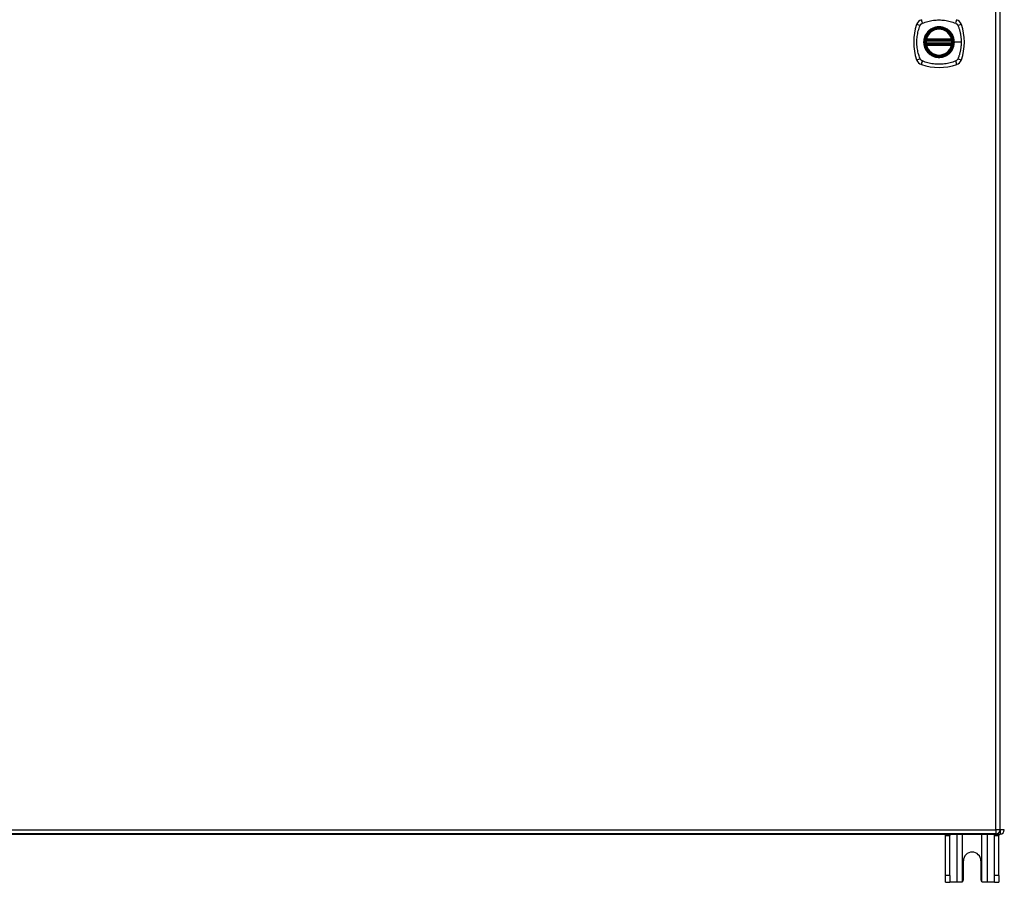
# Model space of a CAD drawing. Header units: inches. Extents: x 28 to 747, y 82 to 345.
# Tile 20 of 31: x 363 to 386, y 189 to 209. Entities that reach past the tile are written whole.
import ezdxf

# ---------------------------------------------------------------- set-up
doc = ezdxf.new("R2010")
doc.units = ezdxf.units.IN
doc.header["$MEASUREMENT"] = 0
doc.layers.add('Visible Edges(ANSI)', color=7, linetype='Continuous', lineweight=25)
doc.layers.add('Visible Tangent Edges(ANSI)', color=7, linetype='Continuous', lineweight=25)

msp = doc.modelspace()

# ---------------------------------------------------------------- linework, layer by layer
at = {"layer": 'Visible Edges(ANSI)'}
for p, q in [((386.333, 190.393), (386.333, 227.113)), ((384.612, 208.792), (385.205, 208.792)), ((385.205, 208.713), (384.612, 208.713)), ((384.616, 208.812), (385.201, 208.812)), ((385.201, 208.694), (384.616, 208.694)), ((386.234, 190.294), (314.629, 190.294)), ((341.131, 190.292), (386.332, 190.292)), ((385.056, 190.261), (385.056, 190.292)), ((385.056, 189.323), (385.056, 190.261)), ((385.161, 190.292), (385.161, 190.261)), ((385.161, 189.323), (385.161, 190.261)), ((386.201, 190.261), (386.201, 190.292)), ((386.201, 189.323), (386.201, 190.261)), ((386.306, 190.292), (386.306, 190.261)), ((386.306, 189.323), (386.306, 190.261)), ((385.478, 189.229), (385.478, 189.667)), ((385.884, 189.667), (385.884, 189.229)), ((385.056, 189.167), (385.056, 189.323)), ((385.161, 189.323), (385.161, 189.167)), ((386.201, 189.167), (386.201, 189.323)), ((386.306, 189.323), (386.306, 189.167)), ((385.056, 189.167), (385.161, 189.167)), ((385.325, 189.167), (385.161, 189.167)), ((385.416, 189.167), (385.325, 189.167)), ((386.037, 189.167), (385.946, 189.167)), ((386.201, 189.167), (386.037, 189.167)), ((386.201, 189.167), (386.306, 189.167))]:
    msp.add_line(p, q, dxfattribs=at)
at = {"layer": 'Visible Edges(ANSI)', "flags": 128}
for points in [[(384.6, 208.806), (384.6, 208.806), (384.6, 208.806), (384.6, 208.805), (384.6, 208.805), (384.6, 208.805), (384.6, 208.804), (384.6, 208.803), (384.6, 208.803), (384.6, 208.802), (384.599, 208.801), (384.599, 208.8), (384.599, 208.799), (384.599, 208.798), (384.599, 208.796), (384.599, 208.795), (384.598, 208.794), (384.598, 208.792), (384.598, 208.791), (384.598, 208.789), (384.598, 208.788), (384.597, 208.786), (384.597, 208.785), (384.597, 208.783), (384.597, 208.781)], [(384.597, 208.724), (384.597, 208.722), (384.597, 208.721), (384.597, 208.719), (384.598, 208.718), (384.598, 208.716), (384.598, 208.715), (384.598, 208.713), (384.598, 208.712), (384.599, 208.71), (384.599, 208.709), (384.599, 208.708), (384.599, 208.707), (384.599, 208.706), (384.599, 208.705), (384.6, 208.704), (384.6, 208.703), (384.6, 208.702), (384.6, 208.701), (384.6, 208.701), (384.6, 208.7), (384.6, 208.7), (384.6, 208.7), (384.6, 208.7), (384.6, 208.7)], [(385.22, 208.781), (385.22, 208.783), (385.22, 208.785), (385.22, 208.786), (385.22, 208.788), (385.22, 208.789), (385.219, 208.791), (385.219, 208.792), (385.219, 208.794), (385.219, 208.795), (385.219, 208.796), (385.218, 208.798), (385.218, 208.799), (385.218, 208.8), (385.218, 208.801), (385.218, 208.802), (385.218, 208.803), (385.218, 208.803), (385.217, 208.804), (385.217, 208.805), (385.217, 208.805), (385.217, 208.805), (385.217, 208.806), (385.217, 208.806), (385.217, 208.806)], [(385.217, 208.7), (385.217, 208.7), (385.217, 208.7), (385.217, 208.7), (385.217, 208.7), (385.217, 208.701), (385.217, 208.701), (385.218, 208.702), (385.218, 208.703), (385.218, 208.704), (385.218, 208.705), (385.218, 208.706), (385.218, 208.707), (385.218, 208.708), (385.219, 208.709), (385.219, 208.71), (385.219, 208.712), (385.219, 208.713), (385.219, 208.715), (385.22, 208.716), (385.22, 208.718), (385.22, 208.719), (385.22, 208.721), (385.22, 208.722), (385.22, 208.724)], [(385.46, 189.185), (385.459, 189.184), (385.457, 189.182), (385.455, 189.181), (385.454, 189.18), (385.452, 189.179), (385.451, 189.177), (385.449, 189.176), (385.447, 189.175), (385.445, 189.174), (385.443, 189.173), (385.441, 189.172), (385.44, 189.172), (385.438, 189.171), (385.436, 189.17), (385.434, 189.17), (385.432, 189.169), (385.43, 189.169), (385.428, 189.168), (385.426, 189.168), (385.424, 189.168), (385.422, 189.167), (385.42, 189.167), (385.418, 189.167), (385.416, 189.167)], [(385.946, 189.167), (385.944, 189.167), (385.942, 189.167), (385.94, 189.167), (385.938, 189.168), (385.936, 189.168), (385.935, 189.168), (385.933, 189.169), (385.931, 189.169), (385.929, 189.17), (385.927, 189.17), (385.925, 189.171), (385.923, 189.172), (385.921, 189.172), (385.919, 189.173), (385.917, 189.174), (385.915, 189.175), (385.914, 189.176), (385.912, 189.177), (385.91, 189.179), (385.908, 189.18), (385.907, 189.181), (385.905, 189.182), (385.904, 189.184), (385.902, 189.185)]]:
    msp.add_lwpolyline(points, dxfattribs=at)
at = {"layer": 'Visible Edges(ANSI)'}
for radius in [0.32, 0.315]:
    msp.add_circle((384.909, 208.753), radius, dxfattribs=at)
for centre, radius, start, end in [((384.554, 209.107), 0.177, 108.7722, 161.2278), ((385.263, 209.107), 0.177, 18.7722, 71.2278), ((385.598, 208.753), 1.28, 161.2278, 198.7722), ((384.909, 208.753), 0.313, 13.6344, 166.3656), ((384.22, 208.753), 1.28, 341.2278, 18.7722), ((384.909, 208.753), 0.313, 174.7499, 185.2501), ((384.909, 208.753), 0.313, 166.3656, 170.216), ((384.612, 208.804), 0.0118, 170.216, 270), ((384.612, 208.702), 0.0118, 90, 189.784), ((384.616, 208.824), 0.0118, 166.3656, 270), ((385.201, 208.824), 0.0118, 270, 13.6344), ((385.205, 208.804), 0.0118, 270, 9.784), ((385.205, 208.702), 0.0118, 350.216, 90), ((384.909, 208.753), 0.313, 9.784, 13.6344), ((384.909, 208.753), 0.313, 354.7499, 5.2501), ((384.909, 208.753), 0.313, 189.784, 193.6344), ((384.616, 208.682), 0.0118, 90, 193.6344), ((384.909, 208.753), 0.313, 193.6344, 346.3656), ((385.201, 208.682), 0.0118, 346.3656, 90), ((384.909, 208.753), 0.313, 346.3656, 350.216), ((384.554, 208.398), 0.177, 198.7722, 251.2278), ((385.263, 208.398), 0.177, 288.7722, 341.2278), ((384.909, 209.442), 1.28, 251.2278, 288.7722), ((386.234, 190.393), 0.099, 270, 0), ((386.332, 190.391), 0.099, 270, 0), ((385.681, 189.667), 0.203, 0, 180), ((385.416, 189.229), 0.062, 314.9335, 0), ((385.946, 189.229), 0.062, 180, 225.0665)]:
    msp.add_arc(centre, radius, start, end, dxfattribs=at)
at = {"layer": 'Visible Tangent Edges(ANSI)'}
for p, q in [((386.234, 190.393), (386.234, 227.113)), ((384.597, 208.781), (384.609, 208.78)), ((384.597, 208.724), (384.609, 208.725)), ((384.606, 208.805), (384.6, 208.806)), ((384.604, 208.826), (384.616, 208.824)), ((384.609, 208.78), (385.209, 208.78)), ((385.209, 208.725), (384.609, 208.725)), ((384.612, 208.792), (384.612, 208.802)), ((384.612, 208.703), (384.612, 208.713)), ((384.616, 208.812), (384.616, 208.824)), ((385.201, 208.824), (384.616, 208.824)), ((384.616, 208.802), (384.616, 208.812)), ((384.616, 208.802), (385.201, 208.802)), ((385.201, 208.824), (385.213, 208.826)), ((385.201, 208.824), (385.201, 208.812)), ((385.201, 208.812), (385.201, 208.802)), ((385.205, 208.802), (385.205, 208.792)), ((385.205, 208.713), (385.205, 208.703)), ((385.209, 208.78), (385.22, 208.781)), ((385.209, 208.725), (385.22, 208.724)), ((385.217, 208.806), (385.211, 208.805)), ((385.261, 208.753), (385.266, 208.753)), ((385.425, 208.753), (385.266, 208.753)), ((384.6, 208.7), (384.606, 208.701)), ((384.616, 208.682), (384.604, 208.679)), ((384.616, 208.694), (384.616, 208.703)), ((385.201, 208.703), (384.616, 208.703)), ((384.616, 208.682), (384.616, 208.694)), ((384.616, 208.682), (385.201, 208.682)), ((385.201, 208.703), (385.201, 208.694)), ((385.201, 208.694), (385.201, 208.682)), ((385.213, 208.679), (385.201, 208.682)), ((385.211, 208.701), (385.217, 208.7)), ((314.629, 190.393), (386.234, 190.393)), ((386.234, 190.393), (386.234, 190.294)), ((386.333, 190.393), (386.234, 190.393)), ((386.332, 190.383), (386.332, 190.292)), ((386.431, 190.391), (386.333, 190.391)), ((385.056, 190.261), (385.161, 190.261)), ((385.325, 190.292), (385.325, 189.167)), ((385.46, 189.185), (385.46, 190.292)), ((385.902, 190.292), (385.902, 189.185)), ((386.037, 189.167), (386.037, 190.292)), ((386.201, 190.261), (386.306, 190.261)), ((385.161, 189.323), (385.056, 189.323)), ((386.306, 189.323), (386.201, 189.323))]:
    msp.add_line(p, q, dxfattribs=at)
at = {"layer": 'Visible Tangent Edges(ANSI)', "flags": 128}
for points in [[(384.469, 209.141), (384.47, 209.144), (384.472, 209.147), (384.473, 209.15), (384.475, 209.152), (384.476, 209.155), (384.478, 209.157), (384.48, 209.16), (384.482, 209.162), (384.484, 209.165), (384.486, 209.167), (384.488, 209.169), (384.49, 209.171), (384.492, 209.174), (384.494, 209.176), (384.497, 209.178), (384.499, 209.18), (384.502, 209.182), (384.504, 209.183), (384.507, 209.185), (384.509, 209.187), (384.512, 209.188), (384.515, 209.19), (384.517, 209.191), (384.52, 209.193)], [(384.52, 209.193), (384.554, 209.206), (384.585, 209.217), (384.616, 209.227), (384.648, 209.235), (384.68, 209.243), (384.712, 209.25), (384.744, 209.256), (384.777, 209.261), (384.81, 209.264), (384.842, 209.267), (384.875, 209.269), (384.908, 209.269), (384.942, 209.269), (384.974, 209.267), (385.007, 209.264), (385.04, 209.261), (385.073, 209.256), (385.105, 209.25), (385.137, 209.243), (385.17, 209.235), (385.201, 209.227), (385.233, 209.217), (385.264, 209.206), (385.297, 209.193)], [(385.297, 209.193), (385.299, 209.192), (385.3, 209.191), (385.301, 209.191), (385.303, 209.19), (385.304, 209.189), (385.305, 209.188), (385.307, 209.188), (385.308, 209.187), (385.309, 209.186), (385.311, 209.185), (385.312, 209.184), (385.313, 209.183), (385.314, 209.182), (385.316, 209.182), (385.317, 209.181), (385.318, 209.18), (385.319, 209.179), (385.321, 209.178), (385.322, 209.177), (385.323, 209.176), (385.324, 209.175), (385.325, 209.174), (385.326, 209.173), (385.327, 209.171)], [(385.327, 209.171), (385.328, 209.17), (385.33, 209.169), (385.331, 209.168), (385.332, 209.167), (385.333, 209.166), (385.334, 209.165), (385.335, 209.163), (385.336, 209.162), (385.337, 209.161), (385.337, 209.16), (385.338, 209.159), (385.339, 209.157), (385.34, 209.156), (385.341, 209.155), (385.342, 209.153), (385.343, 209.152), (385.343, 209.151), (385.344, 209.15), (385.345, 209.148), (385.346, 209.147), (385.347, 209.145), (385.347, 209.144), (385.348, 209.143), (385.349, 209.141)], [(384.469, 208.364), (384.455, 208.398), (384.444, 208.429), (384.435, 208.46), (384.426, 208.492), (384.418, 208.524), (384.411, 208.556), (384.406, 208.588), (384.401, 208.621), (384.397, 208.654), (384.394, 208.687), (384.393, 208.719), (384.392, 208.753), (384.393, 208.786), (384.394, 208.819), (384.397, 208.851), (384.401, 208.884), (384.406, 208.917), (384.411, 208.949), (384.418, 208.982), (384.426, 209.014), (384.435, 209.045), (384.444, 209.077), (384.455, 209.108), (384.469, 209.141)], [(384.634, 208.98), (384.621, 208.964), (384.61, 208.947), (384.599, 208.93), (384.589, 208.912), (384.581, 208.893), (384.573, 208.874), (384.567, 208.854), (384.561, 208.834), (384.557, 208.814), (384.554, 208.794), (384.552, 208.773), (384.552, 208.753), (384.552, 208.732), (384.554, 208.711), (384.557, 208.691), (384.561, 208.671), (384.567, 208.651), (384.573, 208.632), (384.581, 208.612), (384.589, 208.594), (384.599, 208.576), (384.61, 208.558), (384.621, 208.541), (384.634, 208.525)], [(385.261, 208.753), (385.249, 208.661), (385.214, 208.576), (385.158, 208.503), (385.085, 208.448), (385, 208.412), (384.908, 208.401), (384.817, 208.413), (384.732, 208.448), (384.659, 208.504), (384.604, 208.577), (384.568, 208.662), (384.557, 208.753), (384.569, 208.844), (384.604, 208.929), (384.66, 209.002), (384.732, 209.058), (384.817, 209.093), (384.909, 209.105), (385, 209.093), (385.085, 209.058), (385.158, 209.002), (385.214, 208.929), (385.249, 208.844), (385.261, 208.753)], [(384.681, 209.027), (384.679, 209.026), (384.677, 209.024), (384.675, 209.022), (384.673, 209.02), (384.671, 209.018), (384.669, 209.016), (384.666, 209.015), (384.664, 209.013), (384.662, 209.011), (384.66, 209.009), (384.658, 209.007), (384.656, 209.005), (384.655, 209.003), (384.653, 209.001), (384.651, 208.999), (384.649, 208.997), (384.647, 208.995), (384.645, 208.993), (384.643, 208.991), (384.641, 208.989), (384.639, 208.987), (384.638, 208.985), (384.636, 208.982), (384.634, 208.98)], [(385.136, 209.027), (385.12, 209.04), (385.103, 209.052), (385.086, 209.062), (385.067, 209.072), (385.049, 209.081), (385.03, 209.088), (385.01, 209.095), (384.99, 209.1), (384.97, 209.104), (384.95, 209.107), (384.929, 209.109), (384.909, 209.11), (384.888, 209.109), (384.867, 209.107), (384.847, 209.104), (384.827, 209.1), (384.807, 209.095), (384.787, 209.088), (384.768, 209.081), (384.75, 209.072), (384.731, 209.062), (384.714, 209.052), (384.697, 209.04), (384.681, 209.027)], [(385.183, 208.98), (385.181, 208.982), (385.18, 208.985), (385.178, 208.987), (385.176, 208.989), (385.174, 208.991), (385.172, 208.993), (385.17, 208.995), (385.169, 208.997), (385.167, 208.999), (385.165, 209.001), (385.163, 209.003), (385.161, 209.005), (385.159, 209.007), (385.157, 209.009), (385.155, 209.011), (385.153, 209.013), (385.151, 209.015), (385.149, 209.016), (385.147, 209.018), (385.145, 209.02), (385.143, 209.022), (385.14, 209.024), (385.138, 209.026), (385.136, 209.027)], [(385.266, 208.753), (385.265, 208.763), (385.265, 208.773), (385.264, 208.784), (385.263, 208.794), (385.262, 208.804), (385.26, 208.814), (385.258, 208.824), (385.256, 208.834), (385.254, 208.844), (385.251, 208.854), (385.248, 208.864), (385.244, 208.874), (385.241, 208.883), (385.237, 208.893), (385.233, 208.902), (385.228, 208.912), (385.223, 208.921), (385.218, 208.93), (385.213, 208.939), (385.208, 208.947), (385.202, 208.956), (385.196, 208.964), (385.19, 208.972), (385.183, 208.98)], [(385.349, 209.141), (385.357, 209.123), (385.362, 209.108), (385.368, 209.092), (385.373, 209.077), (385.378, 209.061), (385.383, 209.045), (385.387, 209.03), (385.391, 209.014), (385.395, 208.998), (385.399, 208.982), (385.403, 208.966), (385.406, 208.949), (385.409, 208.933), (385.412, 208.917), (385.414, 208.901), (385.417, 208.884), (385.419, 208.868), (385.42, 208.852), (385.422, 208.835), (385.423, 208.819), (385.424, 208.802), (385.425, 208.786), (385.425, 208.769), (385.425, 208.753)], [(384.604, 208.826), (384.604, 208.826), (384.604, 208.825), (384.604, 208.824), (384.604, 208.823), (384.604, 208.822), (384.604, 208.821), (384.603, 208.82), (384.603, 208.819), (384.603, 208.818), (384.603, 208.817), (384.603, 208.816), (384.603, 208.815), (384.603, 208.814), (384.604, 208.813), (384.604, 208.812), (384.604, 208.811), (384.604, 208.811), (384.604, 208.81), (384.604, 208.809), (384.605, 208.808), (384.605, 208.807), (384.605, 208.806), (384.606, 208.806), (384.606, 208.805)], [(384.606, 208.805), (384.606, 208.805), (384.607, 208.805), (384.607, 208.804), (384.607, 208.804), (384.607, 208.804), (384.607, 208.804), (384.608, 208.804), (384.608, 208.804), (384.608, 208.804), (384.608, 208.803), (384.609, 208.803), (384.609, 208.803), (384.609, 208.803), (384.609, 208.803), (384.61, 208.803), (384.61, 208.803), (384.61, 208.803), (384.61, 208.803), (384.611, 208.802), (384.611, 208.802), (384.611, 208.802), (384.611, 208.802), (384.612, 208.802), (384.612, 208.802)], [(384.609, 208.78), (384.609, 208.781), (384.609, 208.782), (384.609, 208.783), (384.609, 208.783), (384.61, 208.784), (384.61, 208.785), (384.61, 208.785), (384.61, 208.786), (384.61, 208.787), (384.61, 208.787), (384.611, 208.788), (384.611, 208.789), (384.611, 208.789), (384.611, 208.79), (384.611, 208.79), (384.611, 208.79), (384.611, 208.791), (384.612, 208.791), (384.612, 208.791), (384.612, 208.792), (384.612, 208.792), (384.612, 208.792), (384.612, 208.792), (384.612, 208.792)], [(384.612, 208.713), (384.612, 208.713), (384.612, 208.713), (384.612, 208.714), (384.612, 208.714), (384.612, 208.714), (384.612, 208.714), (384.611, 208.715), (384.611, 208.715), (384.611, 208.715), (384.611, 208.716), (384.611, 208.716), (384.611, 208.717), (384.611, 208.717), (384.61, 208.718), (384.61, 208.719), (384.61, 208.719), (384.61, 208.72), (384.61, 208.721), (384.61, 208.721), (384.609, 208.722), (384.609, 208.723), (384.609, 208.724), (384.609, 208.724), (384.609, 208.725)], [(384.612, 208.802), (384.612, 208.802), (384.612, 208.802), (384.612, 208.802), (384.613, 208.802), (384.613, 208.802), (384.613, 208.802), (384.613, 208.802), (384.613, 208.802), (384.613, 208.802), (384.614, 208.802), (384.614, 208.802), (384.614, 208.802), (384.614, 208.802), (384.614, 208.802), (384.614, 208.802), (384.615, 208.802), (384.615, 208.802), (384.615, 208.802), (384.615, 208.802), (384.615, 208.802), (384.615, 208.802), (384.616, 208.802), (384.616, 208.802), (384.616, 208.802)], [(385.183, 208.525), (385.19, 208.533), (385.196, 208.541), (385.202, 208.55), (385.208, 208.558), (385.213, 208.567), (385.218, 208.576), (385.223, 208.585), (385.228, 208.594), (385.233, 208.603), (385.237, 208.613), (385.241, 208.622), (385.244, 208.632), (385.248, 208.641), (385.251, 208.651), (385.254, 208.661), (385.256, 208.671), (385.258, 208.681), (385.26, 208.691), (385.262, 208.702), (385.263, 208.712), (385.264, 208.722), (385.265, 208.732), (385.265, 208.742), (385.266, 208.753)], [(385.201, 208.802), (385.202, 208.802), (385.202, 208.802), (385.202, 208.802), (385.202, 208.802), (385.202, 208.802), (385.202, 208.802), (385.203, 208.802), (385.203, 208.802), (385.203, 208.802), (385.203, 208.802), (385.203, 208.802), (385.203, 208.802), (385.204, 208.802), (385.204, 208.802), (385.204, 208.802), (385.204, 208.802), (385.204, 208.802), (385.204, 208.802), (385.205, 208.802), (385.205, 208.802), (385.205, 208.802), (385.205, 208.802), (385.205, 208.802), (385.205, 208.802)], [(385.205, 208.802), (385.206, 208.802), (385.206, 208.802), (385.206, 208.802), (385.207, 208.802), (385.207, 208.802), (385.207, 208.803), (385.207, 208.803), (385.208, 208.803), (385.208, 208.803), (385.208, 208.803), (385.208, 208.803), (385.209, 208.803), (385.209, 208.803), (385.209, 208.803), (385.209, 208.804), (385.209, 208.804), (385.21, 208.804), (385.21, 208.804), (385.21, 208.804), (385.21, 208.804), (385.211, 208.804), (385.211, 208.805), (385.211, 208.805), (385.211, 208.805)], [(385.205, 208.792), (385.205, 208.792), (385.205, 208.792), (385.206, 208.792), (385.206, 208.792), (385.206, 208.791), (385.206, 208.791), (385.206, 208.791), (385.206, 208.79), (385.206, 208.79), (385.206, 208.79), (385.206, 208.789), (385.207, 208.789), (385.207, 208.788), (385.207, 208.787), (385.207, 208.787), (385.207, 208.786), (385.207, 208.785), (385.208, 208.785), (385.208, 208.784), (385.208, 208.783), (385.208, 208.783), (385.208, 208.782), (385.208, 208.781), (385.209, 208.78)], [(385.209, 208.725), (385.208, 208.724), (385.208, 208.724), (385.208, 208.723), (385.208, 208.722), (385.208, 208.721), (385.208, 208.721), (385.207, 208.72), (385.207, 208.719), (385.207, 208.719), (385.207, 208.718), (385.207, 208.717), (385.207, 208.717), (385.206, 208.716), (385.206, 208.716), (385.206, 208.715), (385.206, 208.715), (385.206, 208.715), (385.206, 208.714), (385.206, 208.714), (385.206, 208.714), (385.206, 208.714), (385.205, 208.713), (385.205, 208.713), (385.205, 208.713)], [(385.211, 208.805), (385.212, 208.806), (385.212, 208.806), (385.212, 208.807), (385.213, 208.808), (385.213, 208.809), (385.213, 208.81), (385.213, 208.811), (385.213, 208.811), (385.214, 208.812), (385.214, 208.813), (385.214, 208.814), (385.214, 208.815), (385.214, 208.816), (385.214, 208.817), (385.214, 208.818), (385.214, 208.819), (385.214, 208.82), (385.214, 208.821), (385.214, 208.822), (385.214, 208.823), (385.213, 208.824), (385.213, 208.825), (385.213, 208.826), (385.213, 208.826)], [(385.425, 208.753), (385.425, 208.736), (385.425, 208.72), (385.424, 208.703), (385.423, 208.687), (385.422, 208.67), (385.42, 208.654), (385.419, 208.637), (385.417, 208.621), (385.414, 208.605), (385.412, 208.588), (385.409, 208.572), (385.406, 208.556), (385.403, 208.54), (385.399, 208.524), (385.395, 208.508), (385.391, 208.492), (385.387, 208.476), (385.383, 208.46), (385.378, 208.444), (385.373, 208.429), (385.368, 208.413), (385.362, 208.398), (385.357, 208.382), (385.349, 208.364)], [(384.606, 208.701), (384.606, 208.7), (384.605, 208.699), (384.605, 208.698), (384.605, 208.697), (384.604, 208.697), (384.604, 208.696), (384.604, 208.695), (384.604, 208.694), (384.604, 208.693), (384.604, 208.692), (384.603, 208.691), (384.603, 208.69), (384.603, 208.689), (384.603, 208.688), (384.603, 208.687), (384.603, 208.687), (384.603, 208.686), (384.604, 208.685), (384.604, 208.684), (384.604, 208.683), (384.604, 208.682), (384.604, 208.681), (384.604, 208.68), (384.604, 208.679)], [(384.612, 208.703), (384.612, 208.703), (384.611, 208.703), (384.611, 208.703), (384.611, 208.703), (384.611, 208.703), (384.61, 208.703), (384.61, 208.703), (384.61, 208.703), (384.61, 208.703), (384.609, 208.702), (384.609, 208.702), (384.609, 208.702), (384.609, 208.702), (384.608, 208.702), (384.608, 208.702), (384.608, 208.702), (384.608, 208.702), (384.607, 208.701), (384.607, 208.701), (384.607, 208.701), (384.607, 208.701), (384.607, 208.701), (384.606, 208.701), (384.606, 208.701)], [(384.616, 208.703), (384.616, 208.703), (384.616, 208.703), (384.615, 208.703), (384.615, 208.703), (384.615, 208.703), (384.615, 208.703), (384.615, 208.703), (384.615, 208.703), (384.614, 208.703), (384.614, 208.703), (384.614, 208.703), (384.614, 208.703), (384.614, 208.703), (384.614, 208.703), (384.613, 208.703), (384.613, 208.703), (384.613, 208.703), (384.613, 208.703), (384.613, 208.703), (384.613, 208.703), (384.612, 208.703), (384.612, 208.703), (384.612, 208.703), (384.612, 208.703)], [(384.634, 208.525), (384.636, 208.523), (384.638, 208.521), (384.639, 208.519), (384.641, 208.517), (384.643, 208.515), (384.645, 208.513), (384.647, 208.511), (384.649, 208.509), (384.651, 208.507), (384.653, 208.505), (384.655, 208.503), (384.656, 208.501), (384.658, 208.499), (384.66, 208.497), (384.662, 208.495), (384.664, 208.493), (384.666, 208.491), (384.669, 208.489), (384.671, 208.487), (384.673, 208.485), (384.675, 208.484), (384.677, 208.482), (384.679, 208.48), (384.681, 208.478)], [(385.136, 208.478), (385.138, 208.48), (385.14, 208.482), (385.143, 208.483), (385.145, 208.485), (385.147, 208.487), (385.149, 208.489), (385.151, 208.491), (385.153, 208.493), (385.155, 208.495), (385.157, 208.497), (385.159, 208.499), (385.161, 208.501), (385.163, 208.502), (385.165, 208.504), (385.167, 208.506), (385.169, 208.508), (385.17, 208.511), (385.172, 208.513), (385.174, 208.515), (385.176, 208.517), (385.178, 208.519), (385.18, 208.521), (385.181, 208.523), (385.183, 208.525)], [(385.205, 208.703), (385.205, 208.703), (385.205, 208.703), (385.205, 208.703), (385.205, 208.703), (385.205, 208.703), (385.204, 208.703), (385.204, 208.703), (385.204, 208.703), (385.204, 208.703), (385.204, 208.703), (385.204, 208.703), (385.203, 208.703), (385.203, 208.703), (385.203, 208.703), (385.203, 208.703), (385.203, 208.703), (385.203, 208.703), (385.202, 208.703), (385.202, 208.703), (385.202, 208.703), (385.202, 208.703), (385.202, 208.703), (385.202, 208.703), (385.201, 208.703)], [(385.211, 208.701), (385.211, 208.701), (385.211, 208.701), (385.211, 208.701), (385.21, 208.701), (385.21, 208.701), (385.21, 208.701), (385.21, 208.702), (385.209, 208.702), (385.209, 208.702), (385.209, 208.702), (385.209, 208.702), (385.209, 208.702), (385.208, 208.702), (385.208, 208.702), (385.208, 208.703), (385.208, 208.703), (385.207, 208.703), (385.207, 208.703), (385.207, 208.703), (385.207, 208.703), (385.206, 208.703), (385.206, 208.703), (385.206, 208.703), (385.205, 208.703)], [(385.213, 208.679), (385.213, 208.68), (385.213, 208.681), (385.213, 208.682), (385.214, 208.683), (385.214, 208.684), (385.214, 208.685), (385.214, 208.686), (385.214, 208.687), (385.214, 208.687), (385.214, 208.688), (385.214, 208.689), (385.214, 208.69), (385.214, 208.691), (385.214, 208.692), (385.214, 208.693), (385.213, 208.694), (385.213, 208.695), (385.213, 208.696), (385.213, 208.697), (385.213, 208.697), (385.212, 208.698), (385.212, 208.699), (385.212, 208.7), (385.211, 208.701)], [(384.52, 208.313), (384.517, 208.314), (384.515, 208.316), (384.512, 208.317), (384.509, 208.319), (384.507, 208.32), (384.504, 208.322), (384.502, 208.324), (384.499, 208.326), (384.497, 208.328), (384.494, 208.33), (384.492, 208.332), (384.49, 208.334), (384.488, 208.336), (384.486, 208.338), (384.484, 208.341), (384.482, 208.343), (384.48, 208.346), (384.478, 208.348), (384.476, 208.351), (384.475, 208.353), (384.473, 208.356), (384.472, 208.359), (384.47, 208.361), (384.469, 208.364)], [(385.297, 208.313), (385.264, 208.299), (385.233, 208.288), (385.201, 208.279), (385.17, 208.27), (385.137, 208.262), (385.105, 208.255), (385.073, 208.25), (385.04, 208.245), (385.007, 208.241), (384.974, 208.238), (384.942, 208.237), (384.908, 208.236), (384.875, 208.237), (384.842, 208.238), (384.81, 208.241), (384.777, 208.245), (384.744, 208.25), (384.712, 208.255), (384.68, 208.262), (384.648, 208.27), (384.616, 208.279), (384.585, 208.288), (384.554, 208.299), (384.52, 208.313)], [(384.681, 208.478), (384.697, 208.465), (384.714, 208.454), (384.732, 208.443), (384.75, 208.433), (384.769, 208.425), (384.788, 208.417), (384.807, 208.411), (384.827, 208.405), (384.847, 208.401), (384.867, 208.398), (384.888, 208.396), (384.909, 208.396), (384.929, 208.396), (384.95, 208.398), (384.97, 208.401), (384.99, 208.405), (385.01, 208.411), (385.03, 208.417), (385.049, 208.425), (385.068, 208.433), (385.086, 208.443), (385.103, 208.454), (385.12, 208.465), (385.136, 208.478)], [(385.349, 208.364), (385.347, 208.361), (385.346, 208.359), (385.344, 208.356), (385.343, 208.353), (385.341, 208.351), (385.339, 208.348), (385.338, 208.346), (385.336, 208.343), (385.334, 208.341), (385.332, 208.338), (385.33, 208.336), (385.327, 208.334), (385.325, 208.332), (385.323, 208.33), (385.321, 208.328), (385.318, 208.326), (385.316, 208.324), (385.313, 208.322), (385.311, 208.32), (385.308, 208.319), (385.305, 208.317), (385.303, 208.316), (385.3, 208.314), (385.297, 208.313)]]:
    msp.add_lwpolyline(points, dxfattribs=at)
at = {"layer": 'Visible Tangent Edges(ANSI)'}
for radius in [0.346, 0.342, 0.325, 0.324]:
    msp.add_circle((384.909, 208.753), radius, dxfattribs=at)
for start, end in [(13.6344, 166.3656), (174.7499, 185.2501), (354.7499, 5.2501), (193.6344, 346.3656)]:
    msp.add_arc((384.909, 208.753), 0.301, start, end, dxfattribs=at)
for centre, major_axis, ratio, start_param, end_param in [((384.534, 209.165), (-0.037, 0.112), 0.042597, 0.170073, 1.307344), ((385.283, 209.165), (0.037, 0.112), 0.042597, 4.975842, 6.113112), ((384.496, 209.127), (-0.112, 0.037), 0.042597, 4.975842, 6.113112), ((385.321, 209.127), (0.112, 0.037), 0.042597, 0.170073, 1.307344), ((384.601, 208.806), (0.00773, 0.00893), 0.431674, 4.96723, 6.283185), ((384.612, 208.8), (0.0021, 0.0116), 0.025638, 0, 1.426581), ((385.205, 208.8), (-0.0021, 0.0116), 0.025638, 4.856604, 6.283185), ((385.217, 208.806), (-0.00773, 0.00893), 0.431674, 0, 1.315955), ((384.601, 208.7), (0.00773, -0.00893), 0.431674, 0, 1.315955), ((384.612, 208.705), (0.0021, -0.0116), 0.025638, 4.856604, 6.283185), ((385.205, 208.705), (-0.0021, -0.0116), 0.025638, 0, 1.426581), ((385.217, 208.7), (-0.00773, -0.00893), 0.431674, 4.96723, 6.283185), ((384.496, 208.378), (-0.112, -0.037), 0.042597, 0.170073, 1.307344), ((384.534, 208.34), (-0.037, -0.112), 0.042597, 4.975842, 6.113112), ((385.283, 208.34), (0.037, -0.112), 0.042597, 0.170073, 1.307344), ((385.321, 208.378), (0.112, -0.037), 0.042597, 4.975842, 6.113112)]:
    msp.add_ellipse(centre, major_axis=major_axis, ratio=ratio, start_param=start_param, end_param=end_param, dxfattribs=at)

doc.saveas('drawing.dxf')
